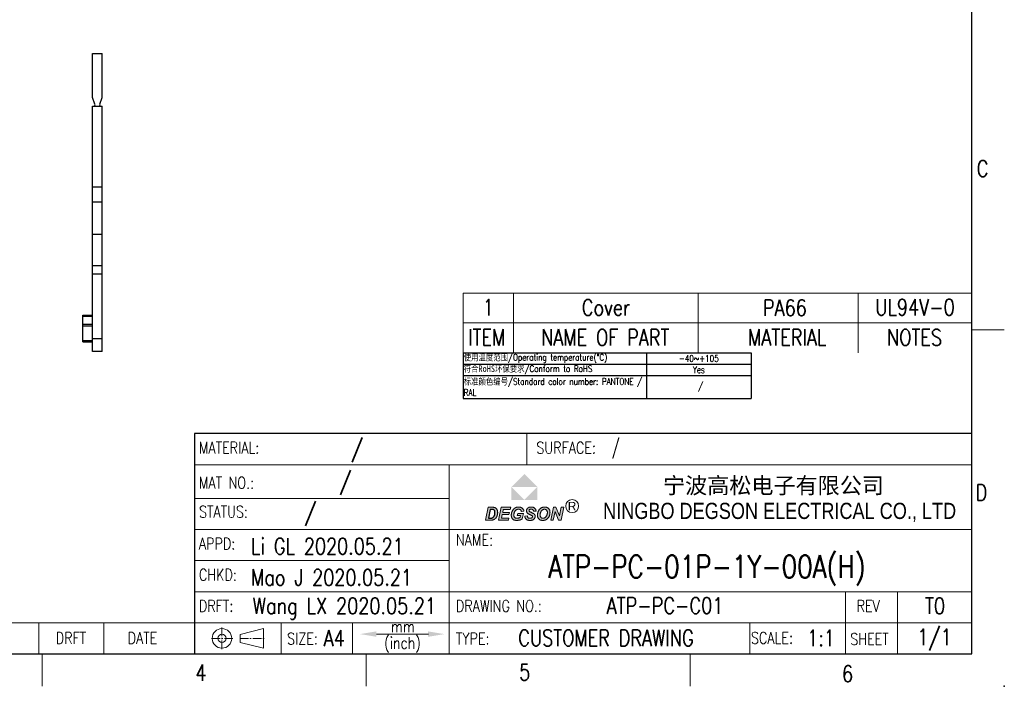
# Model space of a CAD drawing. Header units: inches. Extents: x 2264 to 3980, y -879 to 1385.
# Tile 3 of 4: x 2409 to 2561, y 1175 to 1278. Entities that reach past the tile are written whole.
import ezdxf
from ezdxf.enums import TextEntityAlignment as Align

# ---------------------------------------------------------------- set-up
doc = ezdxf.new("R2010")
doc.units = ezdxf.units.IN
doc.header["$MEASUREMENT"] = 0
doc.linetypes.add('CENTER2', pattern=[28.575, 19.05, -3.175, 3.175, -3.175])
doc.layers.get('0').update_dxf_attribs({"lineweight": 30})
for name, color, linetype, lineweight in [('TEXT', 6, 'Continuous', 13), ('刻字', 1, 'Continuous', 13), ('尺寸线', 3, 'Continuous', 13), ('注解', 3, 'Continuous', 13), ('轮廓线', 7, 'Continuous', 30)]:
    doc.layers.add(name, color=color, linetype=linetype, lineweight=lineweight)
doc.styles.add('arial-V1.1', font='arial.ttf')
doc.styles.add('Romans-高1.8', font='romans.shx', dxfattribs={"width": 0.8, "height": 1.8})
doc.styles.add('romans-高2.5', font='romans.shx', dxfattribs={"width": 0.8, "height": 2.5})
doc.styles.add('romans-高3.5', font='romans.shx', dxfattribs={"width": 0.8, "height": 3.5})
doc.styles.add('宋体-高2.5', font='txt', dxfattribs={"width": 0.8, "height": 2.5})
doc.styles.add('黑体-V1.1', font='simhei.ttf')

# ---------------------------------------------------------------- blocks, each defined once
blk = doc.blocks.new('FOR-1754 Rev.1.1-A4客户图')
at = {"layer": '轮廓线'}
h = blk.add_hatch(color=1, dxfattribs=at)
h.paths.add_polyline_path([(-69.07, 27.78), (-71.07, 25.78), (-67.07, 25.78)])
h.paths.add_polyline_path([(-67.07, 25.78), (-69.07, 23.77), (-67.07, 23.77)])
h.paths.add_polyline_path([(-71.07, 25.78), (-71.07, 23.77), (-69.07, 23.77)])
blk.add_hatch(color=1, dxfattribs=at).paths.add_polyline_path([(-69.07, 23.77), (-67.07, 23.77), (-67.07, 25.78)])
h = blk.add_hatch(color=256, dxfattribs=at)
h.paths.add_polyline_path([(-65.7, 22.64), (-65.74, 22.65), (-65.79, 22.66), (-65.84, 22.66), (-65.89, 22.67), (-65.94, 22.67), (-65.98, 22.67), (-66.03, 22.66), (-66.08, 22.66), (-66.13, 22.65), (-66.17, 22.65), (-66.22, 22.64), (-66.27, 22.62), (-66.31, 22.61), (-66.35, 22.59), (-66.39, 22.58), (-66.44, 22.56), (-66.48, 22.53), (-66.52, 22.51), (-66.56, 22.48), (-66.6, 22.45), (-66.63, 22.42), (-66.67, 22.39), (-66.7, 22.36), (-66.73, 22.32), (-66.77, 22.29), (-66.79, 22.25), (-66.81, 22.23), (-66.84, 22.19), (-66.86, 22.15), (-66.88, 22.11), (-66.9, 22.07), (-66.92, 22.02), (-66.94, 21.98), (-66.96, 21.93), (-66.98, 21.89), (-66.99, 21.84), (-67.01, 21.79), (-67.02, 21.75), (-67.03, 21.7), (-67.04, 21.65), (-67.05, 21.6), (-67.05, 21.56), (-67.06, 21.51), (-67.06, 21.46), (-67.06, 21.42), (-67.06, 21.41), (-67.06, 21.36), (-67.06, 21.32), (-67.05, 21.27), (-67.04, 21.22), (-67.03, 21.18), (-67.02, 21.13), (-67, 21.09), (-66.98, 21.04), (-66.97, 21), (-66.94, 20.96), (-66.92, 20.92), (-66.89, 20.89), (-66.86, 20.85), (-66.83, 20.82), (-66.79, 20.79), (-66.75, 20.75), (-66.71, 20.72), (-66.7, 20.72), (-66.66, 20.69), (-66.62, 20.67), (-66.58, 20.66), (-66.54, 20.64), (-66.49, 20.63), (-66.45, 20.62), (-66.4, 20.61), (-66.35, 20.6), (-66.3, 20.6), (-66.24, 20.6), (-66.21, 20.6), (-66.16, 20.6), (-66.11, 20.6), (-66.06, 20.61), (-66.01, 20.62), (-65.97, 20.63), (-65.92, 20.64), (-65.88, 20.66), (-65.83, 20.67), (-65.79, 20.69), (-65.75, 20.71), (-65.71, 20.73), (-65.67, 20.76), (-65.63, 20.78), (-65.59, 20.81), (-65.56, 20.84), (-65.52, 20.87), (-65.49, 20.9), (-65.45, 20.93), (-65.42, 20.97), (-65.39, 21), (-65.37, 21.04), (-65.34, 21.08), (-65.31, 21.12), (-65.29, 21.17), (-65.26, 21.21), (-65.26, 21.23), (-65.24, 21.27), (-65.22, 21.32), (-65.2, 21.36), (-65.18, 21.41), (-65.17, 21.45), (-65.16, 21.5), (-65.14, 21.54), (-65.14, 21.59), (-65.13, 21.64), (-65.12, 21.68), (-65.12, 21.73), (-65.12, 21.78), (-65.11, 21.83), (-65.11, 21.84), (-65.12, 21.89), (-65.12, 21.94), (-65.13, 21.99), (-65.14, 22.04), (-65.15, 22.09), (-65.16, 22.13), (-65.17, 22.17), (-65.19, 22.22), (-65.21, 22.26), (-65.23, 22.3), (-65.26, 22.33), (-65.28, 22.37), (-65.31, 22.4), (-65.34, 22.44), (-65.35, 22.44), (-65.38, 22.47), (-65.41, 22.5), (-65.45, 22.53), (-65.49, 22.55), (-65.53, 22.57), (-65.57, 22.59), (-65.61, 22.61), (-65.65, 22.63)])
h.paths.add_polyline_path([(-65.8, 22.29), (-65.76, 22.27), (-65.72, 22.25), (-65.69, 22.22), (-65.65, 22.19), (-65.64, 22.17), (-65.61, 22.14), (-65.59, 22.1), (-65.57, 22.06), (-65.55, 22.02), (-65.54, 21.97), (-65.53, 21.92), (-65.53, 21.87), (-65.53, 21.82), (-65.53, 21.8), (-65.53, 21.76), (-65.53, 21.71), (-65.54, 21.66), (-65.55, 21.62), (-65.56, 21.57), (-65.57, 21.53), (-65.59, 21.48), (-65.6, 21.43), (-65.62, 21.38), (-65.65, 21.34), (-65.67, 21.29), (-65.7, 21.25), (-65.72, 21.21), (-65.75, 21.17), (-65.78, 21.14), (-65.81, 21.11), (-65.84, 21.08), (-65.88, 21.05), (-65.93, 21.02), (-65.98, 20.99), (-66.02, 20.98), (-66.06, 20.96), (-66.11, 20.95), (-66.15, 20.94), (-66.2, 20.94), (-66.24, 20.94), (-66.29, 20.95), (-66.34, 20.96), (-66.38, 20.98), (-66.42, 20.99), (-66.46, 21.02), (-66.5, 21.05), (-66.53, 21.08), (-66.56, 21.12), (-66.58, 21.15), (-66.6, 21.19), (-66.62, 21.24), (-66.64, 21.28), (-66.65, 21.33), (-66.65, 21.38), (-66.65, 21.43), (-66.65, 21.46), (-66.65, 21.51), (-66.65, 21.56), (-66.64, 21.61), (-66.63, 21.65), (-66.62, 21.7), (-66.61, 21.74), (-66.59, 21.79), (-66.58, 21.83), (-66.56, 21.87), (-66.54, 21.92), (-66.52, 21.96), (-66.49, 22), (-66.46, 22.04), (-66.44, 22.07), (-66.41, 22.11), (-66.38, 22.15), (-66.34, 22.18), (-66.31, 22.21), (-66.27, 22.24), (-66.23, 22.26), (-66.19, 22.28), (-66.15, 22.3), (-66.11, 22.31), (-66.07, 22.32), (-66.02, 22.32), (-65.97, 22.32), (-65.94, 22.32), (-65.89, 22.32), (-65.85, 22.31)], flags=16)
h.paths.add_polyline_path([(-65.01, 20.63), (-64.62, 20.63), (-64.34, 21.98), (-63.8, 20.63), (-63.42, 20.63), (-63, 22.63), (-63.38, 22.63), (-63.66, 21.29), (-64.21, 22.63), (-64.59, 22.63)])
h.paths.add_polyline_path([(-68.2, 22.32), (-68.15, 22.33), (-68.1, 22.34), (-68.04, 22.34), (-67.99, 22.34), (-67.94, 22.33), (-67.89, 22.32), (-67.85, 22.31), (-67.81, 22.29), (-67.77, 22.26), (-67.74, 22.22), (-67.71, 22.19), (-67.69, 22.14), (-67.68, 22.1), (-67.67, 22.04), (-67.28, 22.06), (-67.28, 22.1), (-67.29, 22.15), (-67.3, 22.19), (-67.31, 22.24), (-67.33, 22.28), (-67.35, 22.32), (-67.37, 22.36), (-67.4, 22.4), (-67.42, 22.44), (-67.46, 22.47), (-67.49, 22.5), (-67.5, 22.51), (-67.53, 22.54), (-67.57, 22.56), (-67.61, 22.58), (-67.65, 22.6), (-67.69, 22.61), (-67.73, 22.63), (-67.78, 22.64), (-67.82, 22.65), (-67.87, 22.66), (-67.93, 22.66), (-67.98, 22.67), (-68.04, 22.67), (-68.04, 22.67), (-68.09, 22.67), (-68.15, 22.66), (-68.2, 22.66), (-68.25, 22.65), (-68.3, 22.64), (-68.34, 22.63), (-68.38, 22.61), (-68.43, 22.59), (-68.46, 22.57), (-68.5, 22.55), (-68.53, 22.53), (-68.56, 22.5), (-68.57, 22.5), (-68.6, 22.46), (-68.63, 22.43), (-68.66, 22.39), (-68.68, 22.35), (-68.7, 22.31), (-68.72, 22.27), (-68.73, 22.22), (-68.74, 22.18), (-68.75, 22.13), (-68.75, 22.08), (-68.75, 22.06), (-68.74, 22.01), (-68.73, 21.96), (-68.72, 21.91), (-68.71, 21.87), (-68.69, 21.83), (-68.68, 21.82), (-68.66, 21.78), (-68.63, 21.75), (-68.59, 21.71), (-68.56, 21.68), (-68.52, 21.66), (-68.49, 21.64), (-68.46, 21.62), (-68.42, 21.6), (-68.38, 21.58), (-68.34, 21.56), (-68.29, 21.53), (-68.23, 21.51), (-68.18, 21.49), (-68.13, 21.47), (-68.07, 21.44), (-68.02, 21.41), (-67.98, 21.39), (-67.94, 21.37), (-67.91, 21.35), (-67.89, 21.34), (-67.87, 21.32), (-67.84, 21.28), (-67.82, 21.24), (-67.82, 21.18), (-67.83, 21.13), (-67.85, 21.09), (-67.87, 21.05), (-67.92, 21.01), (-67.96, 20.99), (-67.99, 20.97), (-68.04, 20.96), (-68.09, 20.95), (-68.14, 20.94), (-68.2, 20.94), (-68.24, 20.94), (-68.3, 20.95), (-68.35, 20.96), (-68.4, 20.97), (-68.44, 20.98), (-68.48, 21), (-68.51, 21.02), (-68.54, 21.06), (-68.56, 21.1), (-68.58, 21.14), (-68.59, 21.18), (-68.59, 21.24), (-68.6, 21.3), (-68.99, 21.28), (-68.99, 21.25), (-68.99, 21.2), (-68.98, 21.15), (-68.98, 21.1), (-68.97, 21.05), (-68.95, 21.01), (-68.94, 20.97), (-68.92, 20.93), (-68.9, 20.9), (-68.88, 20.86), (-68.85, 20.83), (-68.82, 20.79), (-68.78, 20.76), (-68.74, 20.74), (-68.7, 20.71), (-68.65, 20.69), (-68.63, 20.68), (-68.59, 20.66), (-68.54, 20.65), (-68.5, 20.63), (-68.45, 20.62), (-68.41, 20.61), (-68.36, 20.61), (-68.31, 20.6), (-68.26, 20.6), (-68.2, 20.6), (-68.19, 20.6), (-68.13, 20.6), (-68.08, 20.6), (-68.03, 20.61), (-67.98, 20.62), (-67.93, 20.63), (-67.89, 20.64), (-67.84, 20.66), (-67.8, 20.67), (-67.76, 20.69), (-67.72, 20.71), (-67.69, 20.74), (-67.65, 20.76), (-67.62, 20.79), (-67.59, 20.82), (-67.55, 20.86), (-67.52, 20.89), (-67.5, 20.93), (-67.47, 20.97), (-67.46, 21.01), (-67.44, 21.06), (-67.43, 21.1), (-67.42, 21.14), (-67.41, 21.19), (-67.41, 21.24), (-67.41, 21.25), (-67.42, 21.3), (-67.42, 21.35), (-67.43, 21.4), (-67.45, 21.44), (-67.47, 21.48), (-67.49, 21.52), (-67.52, 21.56), (-67.55, 21.59), (-67.56, 21.6), (-67.58, 21.62), (-67.61, 21.64), (-67.64, 21.66), (-67.68, 21.68), (-67.72, 21.7), (-67.77, 21.73), (-67.81, 21.75), (-67.87, 21.78), (-67.93, 21.8), (-67.99, 21.83), (-68.05, 21.86), (-68.11, 21.88), (-68.16, 21.91), (-68.2, 21.93), (-68.24, 21.95), (-68.27, 21.97), (-68.29, 21.99), (-68.3, 22), (-68.33, 22.04), (-68.35, 22.08), (-68.35, 22.13), (-68.35, 22.16), (-68.34, 22.21), (-68.31, 22.25), (-68.28, 22.29), (-68.24, 22.31)])
h.paths.add_polyline_path([(-70.12, 22.32), (-70.07, 22.33), (-70.02, 22.33), (-69.97, 22.33), (-69.95, 22.33), (-69.9, 22.33), (-69.85, 22.32), (-69.81, 22.31), (-69.77, 22.29), (-69.73, 22.27), (-69.69, 22.25), (-69.67, 22.23), (-69.64, 22.2), (-69.61, 22.17), (-69.59, 22.13), (-69.56, 22.09), (-69.55, 22.04), (-69.53, 21.99), (-69.14, 22.04), (-69.15, 22.08), (-69.17, 22.13), (-69.18, 22.17), (-69.2, 22.22), (-69.22, 22.26), (-69.25, 22.3), (-69.27, 22.34), (-69.3, 22.38), (-69.32, 22.41), (-69.36, 22.45), (-69.39, 22.48), (-69.42, 22.51), (-69.44, 22.52), (-69.47, 22.54), (-69.51, 22.56), (-69.55, 22.58), (-69.59, 22.6), (-69.63, 22.62), (-69.68, 22.63), (-69.72, 22.64), (-69.77, 22.65), (-69.82, 22.66), (-69.87, 22.66), (-69.92, 22.67), (-69.98, 22.67), (-70, 22.67), (-70.05, 22.67), (-70.1, 22.66), (-70.15, 22.66), (-70.2, 22.65), (-70.24, 22.64), (-70.29, 22.63), (-70.33, 22.61), (-70.38, 22.6), (-70.42, 22.58), (-70.46, 22.56), (-70.5, 22.54), (-70.54, 22.52), (-70.58, 22.49), (-70.6, 22.47), (-70.64, 22.45), (-70.67, 22.42), (-70.71, 22.39), (-70.74, 22.35), (-70.77, 22.32), (-70.8, 22.28), (-70.83, 22.25), (-70.86, 22.21), (-70.88, 22.17), (-70.91, 22.13), (-70.93, 22.08), (-70.96, 22.04), (-70.97, 21.99), (-70.99, 21.94), (-71.01, 21.9), (-71.03, 21.85), (-71.04, 21.81), (-71.05, 21.76), (-71.06, 21.72), (-71.07, 21.67), (-71.08, 21.62), (-71.08, 21.58), (-71.09, 21.53), (-71.09, 21.48), (-71.09, 21.43), (-71.09, 21.38), (-71.09, 21.33), (-71.08, 21.28), (-71.08, 21.23), (-71.07, 21.18), (-71.05, 21.14), (-71.04, 21.09), (-71.03, 21.05), (-71.01, 21.01), (-70.99, 20.97), (-70.97, 20.93), (-70.94, 20.9), (-70.91, 20.86), (-70.89, 20.83), (-70.85, 20.8), (-70.82, 20.77), (-70.8, 20.75), (-70.76, 20.72), (-70.73, 20.7), (-70.69, 20.68), (-70.65, 20.66), (-70.61, 20.65), (-70.56, 20.64), (-70.52, 20.62), (-70.47, 20.62), (-70.42, 20.61), (-70.36, 20.6), (-70.31, 20.6), (-70.25, 20.6), (-70.21, 20.6), (-70.16, 20.6), (-70.11, 20.61), (-70.07, 20.61), (-70.02, 20.62), (-69.97, 20.62), (-69.92, 20.63), (-69.88, 20.64), (-69.83, 20.66), (-69.78, 20.67), (-69.74, 20.68), (-69.69, 20.7), (-69.64, 20.72), (-69.6, 20.74), (-69.55, 20.76), (-69.51, 20.78), (-69.47, 20.8), (-69.43, 20.82), (-69.4, 20.84), (-69.22, 21.7), (-70.11, 21.7), (-70.18, 21.37), (-69.67, 21.37), (-69.73, 21.07), (-69.75, 21.06), (-69.79, 21.04), (-69.83, 21.03), (-69.87, 21.01), (-69.92, 21), (-69.97, 20.98), (-70.01, 20.97), (-70.06, 20.96), (-70.1, 20.95), (-70.15, 20.95), (-70.2, 20.94), (-70.24, 20.94), (-70.29, 20.94), (-70.34, 20.95), (-70.39, 20.96), (-70.43, 20.97), (-70.48, 20.99), (-70.51, 21.01), (-70.55, 21.04), (-70.58, 21.06), (-70.59, 21.08), (-70.62, 21.11), (-70.64, 21.15), (-70.65, 21.19), (-70.67, 21.23), (-70.68, 21.27), (-70.69, 21.32), (-70.69, 21.38), (-70.69, 21.44), (-70.69, 21.49), (-70.69, 21.54), (-70.68, 21.59), (-70.68, 21.64), (-70.67, 21.69), (-70.66, 21.73), (-70.65, 21.78), (-70.63, 21.82), (-70.62, 21.87), (-70.6, 21.91), (-70.58, 21.95), (-70.56, 22), (-70.53, 22.04), (-70.5, 22.08), (-70.47, 22.11), (-70.44, 22.15), (-70.41, 22.18), (-70.38, 22.21), (-70.34, 22.23), (-70.34, 22.23), (-70.29, 22.26), (-70.25, 22.28), (-70.21, 22.29), (-70.16, 22.31)])
h.paths.add_polyline_path([(-71.26, 22.3), (-71.19, 22.63), (-72.67, 22.63), (-73.09, 20.63), (-71.53, 20.63), (-71.45, 20.97), (-72.62, 20.97), (-72.49, 21.51), (-71.46, 21.51), (-71.39, 21.84), (-72.42, 21.84), (-72.33, 22.3)])
h.paths.add_polyline_path([(-73.95, 22.63), (-74.01, 22.63), (-74.07, 22.63), (-74.14, 22.63), (-74.68, 22.63), (-75.1, 20.63), (-74.38, 20.63), (-74.31, 20.63), (-74.26, 20.64), (-74.2, 20.64), (-74.15, 20.64), (-74.11, 20.65), (-74.07, 20.65), (-74.03, 20.66), (-74, 20.66), (-73.97, 20.67), (-73.92, 20.69), (-73.87, 20.7), (-73.82, 20.72), (-73.78, 20.74), (-73.74, 20.76), (-73.7, 20.78), (-73.66, 20.81), (-73.63, 20.83), (-73.6, 20.85), (-73.57, 20.88), (-73.54, 20.91), (-73.51, 20.95), (-73.48, 20.98), (-73.45, 21.02), (-73.42, 21.06), (-73.39, 21.1), (-73.37, 21.14), (-73.34, 21.18), (-73.32, 21.23), (-73.31, 21.25), (-73.29, 21.29), (-73.27, 21.33), (-73.26, 21.37), (-73.25, 21.42), (-73.23, 21.46), (-73.22, 21.51), (-73.21, 21.55), (-73.21, 21.6), (-73.2, 21.65), (-73.2, 21.7), (-73.2, 21.75), (-73.19, 21.8), (-73.19, 21.85), (-73.2, 21.89), (-73.2, 21.94), (-73.21, 21.99), (-73.22, 22.04), (-73.23, 22.08), (-73.24, 22.13), (-73.26, 22.18), (-73.27, 22.22), (-73.29, 22.26), (-73.31, 22.3), (-73.33, 22.32), (-73.36, 22.37), (-73.39, 22.4), (-73.42, 22.44), (-73.45, 22.47), (-73.46, 22.48), (-73.5, 22.51), (-73.54, 22.53), (-73.59, 22.56), (-73.63, 22.58), (-73.66, 22.59), (-73.71, 22.6), (-73.75, 22.61), (-73.8, 22.62), (-73.85, 22.63), (-73.88, 22.63), (-73.91, 22.63)])
h.paths.add_polyline_path([(-73.96, 22.3), (-73.92, 22.29), (-73.88, 22.29), (-73.85, 22.28), (-73.81, 22.26), (-73.78, 22.24), (-73.74, 22.21), (-73.71, 22.18), (-73.68, 22.14), (-73.66, 22.1), (-73.64, 22.07), (-73.63, 22.03), (-73.62, 21.98), (-73.61, 21.93), (-73.61, 21.87), (-73.61, 21.82), (-73.61, 21.8), (-73.61, 21.75), (-73.61, 21.7), (-73.62, 21.65), (-73.63, 21.6), (-73.63, 21.55), (-73.65, 21.51), (-73.66, 21.46), (-73.67, 21.42), (-73.69, 21.38), (-73.7, 21.36), (-73.73, 21.31), (-73.75, 21.27), (-73.78, 21.23), (-73.8, 21.19), (-73.83, 21.15), (-73.86, 21.12), (-73.9, 21.09), (-73.91, 21.07), (-73.95, 21.04), (-73.99, 21.02), (-74.04, 21), (-74.08, 20.98), (-74.11, 20.98), (-74.15, 20.97), (-74.19, 20.96), (-74.24, 20.96), (-74.29, 20.96), (-74.35, 20.96), (-74.41, 20.96), (-74.62, 20.96), (-74.34, 22.3), (-74.1, 22.3), (-74.08, 22.3), (-74.02, 22.3)], flags=16)
at = {"layer": 'TEXT'}
for p, q in [((0, 50), (5, 50)), ((-112.95, 3.02), (-109.34, 3.9)), ((-109.34, 0.89), (-109.34, 3.9)), ((-112.95, 1.77), (-112.95, 3.02)), ((-112.95, 1.77), (-109.34, 0.89)), ((-93.5, 0), (-93.5, -5)), ((-43.5, 0), (-43.5, -5))]:
    blk.add_line(p, q, dxfattribs=at)
blk.add_lwpolyline([(-83.85, 3.06), (-91.91, 3.06)], dxfattribs=at)
for radius in [1.51, 0.627]:
    blk.add_circle((-115.75, 2.4), radius, dxfattribs=at)
for points in [[(-91.91, 2.64), (-91.91, 3.48), (-94.44, 3.06)], [(-83.95, 3.48), (-83.95, 2.64), (-81.42, 3.06)]]:
    blk.add_solid(points, dxfattribs=at)
at = {"layer": '刻字'}
for points in [[(-73.19, 21.85), (-73.19, 21.8), (-73.2, 21.75), (-73.2, 21.7), (-73.2, 21.65), (-73.21, 21.6), (-73.21, 21.55), (-73.22, 21.51), (-73.23, 21.46), (-73.25, 21.42), (-73.26, 21.37), (-73.27, 21.33), (-73.29, 21.29), (-73.31, 21.25), (-73.32, 21.23), (-73.34, 21.18), (-73.37, 21.14), (-73.39, 21.1), (-73.42, 21.06), (-73.45, 21.02), (-73.48, 20.98), (-73.51, 20.95), (-73.54, 20.91), (-73.57, 20.88), (-73.6, 20.85), (-73.63, 20.83), (-73.66, 20.81), (-73.7, 20.78), (-73.74, 20.76), (-73.78, 20.74), (-73.82, 20.72), (-73.87, 20.7), (-73.92, 20.69), (-73.97, 20.67), (-74, 20.66), (-74.03, 20.66), (-74.07, 20.65), (-74.11, 20.65), (-74.15, 20.64), (-74.2, 20.64), (-74.26, 20.64), (-74.31, 20.63), (-74.38, 20.63), (-75.1, 20.63), (-74.68, 22.63), (-74.14, 22.63), (-74.07, 22.63), (-74.01, 22.63), (-73.95, 22.63), (-73.91, 22.63), (-73.88, 22.63), (-73.85, 22.63), (-73.8, 22.62), (-73.75, 22.61), (-73.71, 22.6), (-73.66, 22.59), (-73.63, 22.58), (-73.59, 22.56), (-73.54, 22.53), (-73.5, 22.51), (-73.46, 22.48), (-73.45, 22.47), (-73.42, 22.44), (-73.39, 22.4), (-73.36, 22.37), (-73.33, 22.32), (-73.31, 22.3), (-73.29, 22.26), (-73.27, 22.22), (-73.26, 22.18), (-73.24, 22.13), (-73.23, 22.08), (-73.22, 22.04), (-73.21, 21.99), (-73.2, 21.94), (-73.2, 21.89)], [(-72.67, 22.63), (-73.09, 20.63), (-71.53, 20.63), (-71.45, 20.97), (-72.62, 20.97), (-72.49, 21.51), (-71.46, 21.51), (-71.39, 21.84), (-72.42, 21.84), (-72.33, 22.3), (-71.26, 22.3), (-71.19, 22.63)], [(-70.15, 22.66), (-70.2, 22.65), (-70.24, 22.64), (-70.29, 22.63), (-70.33, 22.61), (-70.38, 22.6), (-70.42, 22.58), (-70.46, 22.56), (-70.5, 22.54), (-70.54, 22.52), (-70.58, 22.49), (-70.6, 22.47), (-70.64, 22.45), (-70.67, 22.42), (-70.71, 22.39), (-70.74, 22.35), (-70.77, 22.32), (-70.8, 22.28), (-70.83, 22.25), (-70.86, 22.21), (-70.88, 22.17), (-70.91, 22.13), (-70.93, 22.08), (-70.96, 22.04), (-70.98, 21.99), (-70.98, 21.99), (-70.99, 21.94), (-71.01, 21.9), (-71.03, 21.85), (-71.04, 21.81), (-71.05, 21.76), (-71.06, 21.72), (-71.07, 21.67), (-71.08, 21.62), (-71.08, 21.58), (-71.09, 21.53), (-71.09, 21.48), (-71.09, 21.43), (-71.09, 21.38), (-71.09, 21.33), (-71.08, 21.28), (-71.08, 21.23), (-71.07, 21.18), (-71.05, 21.14), (-71.04, 21.09), (-71.03, 21.05), (-71.01, 21.01), (-70.99, 20.97), (-70.97, 20.93), (-70.94, 20.9), (-70.91, 20.86), (-70.89, 20.83), (-70.85, 20.8), (-70.82, 20.77), (-70.8, 20.75), (-70.76, 20.72), (-70.73, 20.7), (-70.69, 20.68), (-70.65, 20.66), (-70.61, 20.65), (-70.56, 20.64), (-70.52, 20.62), (-70.47, 20.62), (-70.42, 20.61), (-70.36, 20.6), (-70.31, 20.6), (-70.25, 20.6), (-70.21, 20.6), (-70.16, 20.6), (-70.11, 20.61), (-70.07, 20.61), (-70.02, 20.62), (-69.97, 20.62), (-69.92, 20.63), (-69.88, 20.64), (-69.83, 20.66), (-69.78, 20.67), (-69.74, 20.68), (-69.69, 20.7), (-69.64, 20.72), (-69.6, 20.74), (-69.55, 20.76), (-69.51, 20.78), (-69.47, 20.8), (-69.43, 20.82), (-69.4, 20.84), (-69.22, 21.7), (-70.11, 21.7), (-70.18, 21.37), (-69.67, 21.37), (-69.73, 21.07), (-69.75, 21.06), (-69.79, 21.04), (-69.83, 21.03), (-69.87, 21.01), (-69.92, 21), (-69.97, 20.98), (-70.01, 20.97), (-70.06, 20.96), (-70.1, 20.95), (-70.15, 20.95), (-70.2, 20.94), (-70.24, 20.94), (-70.29, 20.94), (-70.34, 20.95), (-70.39, 20.96), (-70.43, 20.97), (-70.48, 20.99), (-70.51, 21.01), (-70.55, 21.04), (-70.58, 21.06), (-70.59, 21.08), (-70.62, 21.11), (-70.64, 21.15), (-70.65, 21.19), (-70.67, 21.23), (-70.68, 21.27), (-70.69, 21.32), (-70.69, 21.38), (-70.69, 21.44), (-70.69, 21.44), (-70.69, 21.49), (-70.69, 21.54), (-70.68, 21.59), (-70.68, 21.64), (-70.67, 21.69), (-70.66, 21.73), (-70.65, 21.78), (-70.63, 21.82), (-70.62, 21.87), (-70.6, 21.91), (-70.58, 21.95), (-70.56, 22), (-70.53, 22.04), (-70.5, 22.08), (-70.47, 22.11), (-70.44, 22.15), (-70.41, 22.18), (-70.38, 22.21), (-70.34, 22.23), (-70.34, 22.23), (-70.29, 22.26), (-70.25, 22.28), (-70.21, 22.29), (-70.16, 22.31), (-70.12, 22.32), (-70.07, 22.33), (-70.02, 22.33), (-69.97, 22.33), (-69.95, 22.33), (-69.9, 22.33), (-69.85, 22.32), (-69.81, 22.31), (-69.77, 22.29), (-69.73, 22.27), (-69.69, 22.25), (-69.67, 22.23), (-69.64, 22.2), (-69.61, 22.17), (-69.59, 22.13), (-69.56, 22.09), (-69.55, 22.04), (-69.53, 21.99), (-69.14, 22.04), (-69.15, 22.08), (-69.17, 22.13), (-69.18, 22.17), (-69.2, 22.22), (-69.22, 22.26), (-69.25, 22.3), (-69.27, 22.34), (-69.3, 22.38), (-69.32, 22.41), (-69.36, 22.45), (-69.39, 22.48), (-69.42, 22.51), (-69.44, 22.52), (-69.47, 22.54), (-69.51, 22.56), (-69.55, 22.58), (-69.59, 22.6), (-69.63, 22.62), (-69.68, 22.63), (-69.72, 22.64), (-69.77, 22.65), (-69.82, 22.66), (-69.87, 22.66), (-69.92, 22.67), (-69.98, 22.67), (-70, 22.67), (-70.05, 22.67), (-70.1, 22.66)], [(-68.2, 22.66), (-68.25, 22.65), (-68.3, 22.64), (-68.34, 22.63), (-68.38, 22.61), (-68.43, 22.59), (-68.46, 22.57), (-68.5, 22.55), (-68.53, 22.53), (-68.56, 22.5), (-68.57, 22.5), (-68.6, 22.46), (-68.63, 22.43), (-68.66, 22.39), (-68.68, 22.35), (-68.7, 22.31), (-68.72, 22.27), (-68.73, 22.22), (-68.74, 22.18), (-68.75, 22.13), (-68.75, 22.08), (-68.75, 22.06), (-68.74, 22.01), (-68.73, 21.96), (-68.72, 21.91), (-68.71, 21.87), (-68.69, 21.83), (-68.68, 21.82), (-68.66, 21.78), (-68.63, 21.75), (-68.59, 21.71), (-68.56, 21.68), (-68.52, 21.66), (-68.49, 21.64), (-68.46, 21.62), (-68.42, 21.6), (-68.38, 21.58), (-68.34, 21.56), (-68.29, 21.53), (-68.23, 21.51), (-68.18, 21.49), (-68.13, 21.47), (-68.07, 21.44), (-68.02, 21.41), (-67.98, 21.39), (-67.94, 21.37), (-67.91, 21.35), (-67.89, 21.34), (-67.87, 21.32), (-67.84, 21.28), (-67.82, 21.24), (-67.82, 21.19), (-67.82, 21.17), (-67.83, 21.13), (-67.85, 21.09), (-67.87, 21.05), (-67.91, 21.02), (-67.92, 21.01), (-67.96, 20.99), (-67.99, 20.97), (-68.04, 20.96), (-68.09, 20.95), (-68.14, 20.94), (-68.2, 20.94), (-68.24, 20.94), (-68.3, 20.95), (-68.35, 20.96), (-68.4, 20.97), (-68.44, 20.98), (-68.48, 21), (-68.51, 21.02), (-68.53, 21.05), (-68.55, 21.06), (-68.56, 21.1), (-68.58, 21.14), (-68.59, 21.18), (-68.59, 21.24), (-68.6, 21.3), (-68.99, 21.28), (-68.99, 21.25), (-68.99, 21.2), (-68.98, 21.15), (-68.98, 21.1), (-68.97, 21.05), (-68.95, 21.01), (-68.94, 20.97), (-68.92, 20.93), (-68.9, 20.9), (-68.88, 20.86), (-68.85, 20.83), (-68.82, 20.79), (-68.78, 20.76), (-68.74, 20.74), (-68.7, 20.71), (-68.65, 20.69), (-68.63, 20.68), (-68.59, 20.66), (-68.54, 20.65), (-68.5, 20.63), (-68.45, 20.62), (-68.41, 20.61), (-68.36, 20.61), (-68.31, 20.6), (-68.26, 20.6), (-68.2, 20.6), (-68.19, 20.6), (-68.13, 20.6), (-68.08, 20.6), (-68.03, 20.61), (-67.98, 20.62), (-67.93, 20.63), (-67.89, 20.64), (-67.84, 20.66), (-67.8, 20.67), (-67.76, 20.69), (-67.72, 20.71), (-67.69, 20.74), (-67.65, 20.76), (-67.62, 20.79), (-67.59, 20.82), (-67.55, 20.86), (-67.52, 20.89), (-67.5, 20.93), (-67.47, 20.97), (-67.46, 21.01), (-67.44, 21.06), (-67.43, 21.1), (-67.42, 21.14), (-67.41, 21.19), (-67.41, 21.24), (-67.41, 21.25), (-67.42, 21.3), (-67.42, 21.35), (-67.43, 21.4), (-67.45, 21.44), (-67.47, 21.48), (-67.49, 21.52), (-67.52, 21.56), (-67.55, 21.59), (-67.56, 21.6), (-67.58, 21.62), (-67.61, 21.64), (-67.64, 21.66), (-67.68, 21.68), (-67.72, 21.7), (-67.77, 21.73), (-67.81, 21.75), (-67.87, 21.78), (-67.93, 21.8), (-67.99, 21.83), (-68.05, 21.86), (-68.11, 21.88), (-68.16, 21.91), (-68.2, 21.93), (-68.24, 21.95), (-68.27, 21.97), (-68.29, 21.99), (-68.3, 22), (-68.33, 22.04), (-68.35, 22.08), (-68.35, 22.13), (-68.35, 22.16), (-68.34, 22.21), (-68.31, 22.25), (-68.28, 22.28), (-68.27, 22.29), (-68.24, 22.31), (-68.2, 22.32), (-68.15, 22.33), (-68.1, 22.34), (-68.04, 22.34), (-67.99, 22.34), (-67.94, 22.33), (-67.89, 22.32), (-67.85, 22.31), (-67.81, 22.29), (-67.78, 22.26), (-67.77, 22.26), (-67.74, 22.22), (-67.71, 22.19), (-67.69, 22.14), (-67.68, 22.1), (-67.67, 22.04), (-67.28, 22.06), (-67.28, 22.1), (-67.29, 22.15), (-67.3, 22.19), (-67.31, 22.24), (-67.33, 22.28), (-67.35, 22.32), (-67.37, 22.36), (-67.4, 22.4), (-67.42, 22.44), (-67.46, 22.47), (-67.49, 22.5), (-67.5, 22.51), (-67.53, 22.54), (-67.57, 22.56), (-67.61, 22.58), (-67.65, 22.6), (-67.69, 22.61), (-67.73, 22.63), (-67.78, 22.64), (-67.82, 22.65), (-67.87, 22.66), (-67.93, 22.66), (-67.98, 22.67), (-68.04, 22.67), (-68.04, 22.67), (-68.09, 22.67), (-68.15, 22.66)], [(-66.03, 22.66), (-66.08, 22.66), (-66.13, 22.65), (-66.17, 22.65), (-66.22, 22.64), (-66.27, 22.62), (-66.31, 22.61), (-66.35, 22.59), (-66.39, 22.58), (-66.44, 22.56), (-66.48, 22.53), (-66.52, 22.51), (-66.56, 22.48), (-66.6, 22.45), (-66.63, 22.42), (-66.67, 22.39), (-66.7, 22.36), (-66.73, 22.32), (-66.77, 22.29), (-66.79, 22.25), (-66.81, 22.23), (-66.84, 22.19), (-66.86, 22.15), (-66.88, 22.11), (-66.9, 22.07), (-66.92, 22.02), (-66.94, 21.98), (-66.96, 21.93), (-66.98, 21.89), (-66.99, 21.84), (-67.01, 21.79), (-67.02, 21.75), (-67.03, 21.7), (-67.04, 21.65), (-67.05, 21.6), (-67.05, 21.56), (-67.06, 21.51), (-67.06, 21.46), (-67.06, 21.42), (-67.06, 21.41), (-67.06, 21.36), (-67.06, 21.32), (-67.05, 21.27), (-67.04, 21.22), (-67.03, 21.18), (-67.02, 21.13), (-67, 21.09), (-66.98, 21.04), (-66.97, 21), (-66.94, 20.96), (-66.92, 20.92), (-66.89, 20.89), (-66.86, 20.85), (-66.83, 20.82), (-66.79, 20.79), (-66.75, 20.75), (-66.71, 20.72), (-66.7, 20.72), (-66.66, 20.69), (-66.62, 20.67), (-66.58, 20.66), (-66.54, 20.64), (-66.49, 20.63), (-66.45, 20.62), (-66.4, 20.61), (-66.35, 20.6), (-66.3, 20.6), (-66.24, 20.6), (-66.21, 20.6), (-66.16, 20.6), (-66.11, 20.6), (-66.06, 20.61), (-66.01, 20.62), (-65.97, 20.63), (-65.92, 20.64), (-65.88, 20.66), (-65.83, 20.67), (-65.79, 20.69), (-65.75, 20.71), (-65.71, 20.73), (-65.67, 20.76), (-65.63, 20.78), (-65.59, 20.81), (-65.56, 20.84), (-65.52, 20.87), (-65.49, 20.9), (-65.45, 20.93), (-65.42, 20.97), (-65.39, 21), (-65.37, 21.04), (-65.34, 21.08), (-65.31, 21.12), (-65.29, 21.17), (-65.26, 21.21), (-65.26, 21.23), (-65.24, 21.27), (-65.22, 21.32), (-65.2, 21.36), (-65.18, 21.41), (-65.17, 21.45), (-65.16, 21.5), (-65.14, 21.54), (-65.14, 21.59), (-65.13, 21.64), (-65.12, 21.68), (-65.12, 21.73), (-65.12, 21.78), (-65.11, 21.83), (-65.11, 21.84), (-65.12, 21.89), (-65.12, 21.94), (-65.13, 21.99), (-65.14, 22.04), (-65.15, 22.09), (-65.16, 22.13), (-65.17, 22.17), (-65.19, 22.22), (-65.21, 22.26), (-65.23, 22.3), (-65.26, 22.33), (-65.28, 22.37), (-65.31, 22.4), (-65.34, 22.44), (-65.35, 22.44), (-65.38, 22.47), (-65.41, 22.5), (-65.45, 22.53), (-65.49, 22.55), (-65.53, 22.57), (-65.57, 22.59), (-65.61, 22.61), (-65.65, 22.63), (-65.7, 22.64), (-65.74, 22.65), (-65.79, 22.66), (-65.84, 22.66), (-65.89, 22.67), (-65.94, 22.67), (-65.98, 22.67)], [(-65.94, 22.32), (-65.89, 22.32), (-65.85, 22.31), (-65.8, 22.29), (-65.76, 22.27), (-65.72, 22.25), (-65.69, 22.22), (-65.65, 22.19), (-65.64, 22.17), (-65.61, 22.14), (-65.59, 22.1), (-65.57, 22.06), (-65.55, 22.02), (-65.54, 21.97), (-65.53, 21.92), (-65.53, 21.87), (-65.53, 21.82), (-65.53, 21.8), (-65.53, 21.76), (-65.53, 21.71), (-65.54, 21.66), (-65.55, 21.62), (-65.56, 21.57), (-65.57, 21.53), (-65.59, 21.48), (-65.6, 21.43), (-65.62, 21.38), (-65.65, 21.34), (-65.67, 21.29), (-65.7, 21.25), (-65.72, 21.21), (-65.75, 21.17), (-65.78, 21.14), (-65.81, 21.11), (-65.84, 21.08), (-65.88, 21.05), (-65.89, 21.04), (-65.93, 21.02), (-65.98, 20.99), (-66.02, 20.98), (-66.06, 20.96), (-66.11, 20.95), (-66.15, 20.94), (-66.2, 20.94), (-66.24, 20.94), (-66.29, 20.95), (-66.34, 20.96), (-66.38, 20.98), (-66.42, 20.99), (-66.46, 21.02), (-66.5, 21.05), (-66.53, 21.08), (-66.56, 21.12), (-66.58, 21.15), (-66.6, 21.19), (-66.62, 21.24), (-66.64, 21.28), (-66.65, 21.33), (-66.65, 21.38), (-66.65, 21.43), (-66.65, 21.46), (-66.65, 21.51), (-66.65, 21.56), (-66.64, 21.61), (-66.63, 21.65), (-66.62, 21.7), (-66.61, 21.74), (-66.59, 21.79), (-66.58, 21.83), (-66.56, 21.87), (-66.54, 21.92), (-66.52, 21.96), (-66.49, 22), (-66.46, 22.04), (-66.44, 22.07), (-66.41, 22.11), (-66.38, 22.15), (-66.34, 22.18), (-66.31, 22.21), (-66.27, 22.24), (-66.23, 22.26), (-66.19, 22.28), (-66.15, 22.3), (-66.11, 22.31), (-66.07, 22.32), (-66.02, 22.32), (-65.97, 22.32)], [(-64.21, 22.63), (-64.59, 22.63), (-65.01, 20.63), (-64.62, 20.63), (-64.34, 21.98), (-63.8, 20.63), (-63.42, 20.63), (-63, 22.63), (-63.38, 22.63), (-63.66, 21.29)]]:
    blk.add_lwpolyline(points, close=True, dxfattribs=at)
blk.add_circle((-61.7, 22.81), 1, dxfattribs=at)
at = {"layer": '尺寸线'}
for p, q in [((-68.7, 34), (-68.7, 29.2)), ((-80.7, 29.2), (-120, 29.2)), ((0, 29.2), (-80.7, 29.2)), ((-80.7, 29.2), (-80.7, 0)), ((-120, 24), (-80.7, 24)), ((-207, 4.8), (-120, 4.8)), ((-144, 4.8), (-144, 0)), ((-134, 4.8), (-134, 0)), ((-106.6, 4.8), (-106.6, 0)), ((-95.6, 4.8), (-95.6, 0)), ((-34.3, 0), (-34.3, 4.8)), ((-143.5, 0), (-143.5, -5))]:
    blk.add_line(p, q, dxfattribs=at)
for points in [[(-120, 19.2), (0, 19.2)], [(-120, 14.4), (-80.7, 14.4)], [(-120, 9.6), (-74.67, 9.6), (0, 9.6)], [(-19.5, 9.6), (-19.5, 0)], [(-11.5, 9.6), (-11.5, 0)], [(-120, 4.8), (-74.67, 4.8), (0, 4.8)]]:
    blk.add_lwpolyline(points, dxfattribs=at)
at = {"layer": '轮廓线'}
for p, q in [((0, 34), (-120, 34)), ((-120, 34), (-120, 0)), ((-120, 4.8), (-120, 0)), ((-287, 0), (-74.67, 0))]:
    blk.add_line(p, q, dxfattribs=at)
at = {"layer": '轮廓线', "color": 1, "linetype": 'CENTER2', "lineweight": 13, "ltscale": 0.07}
for p, q in [((-115.75, 4.06), (-115.75, 0.67)), ((-117.38, 2.4), (-114.09, 2.4)), ((-113, 2.4), (-109.14, 2.4))]:
    blk.add_line(p, q, dxfattribs=at)
at = {"layer": '轮廓线'}
blk.add_lwpolyline([(-74.67, 0), (0, 0), (0, 200), (-287, 200)], dxfattribs=at)
blk.add_lwpolyline([(-74.1, 22.3), (-74.34, 22.3), (-74.62, 20.96), (-74.41, 20.96), (-74.35, 20.96), (-74.29, 20.96), (-74.24, 20.96), (-74.19, 20.96), (-74.15, 20.97), (-74.11, 20.98), (-74.08, 20.98), (-74.04, 21), (-73.99, 21.02), (-73.95, 21.04), (-73.91, 21.07), (-73.9, 21.09), (-73.86, 21.12), (-73.83, 21.15), (-73.8, 21.19), (-73.78, 21.23), (-73.75, 21.27), (-73.73, 21.31), (-73.7, 21.36), (-73.69, 21.38), (-73.67, 21.42), (-73.66, 21.46), (-73.65, 21.51), (-73.63, 21.55), (-73.63, 21.6), (-73.62, 21.65), (-73.61, 21.7), (-73.61, 21.75), (-73.61, 21.8), (-73.61, 21.82), (-73.61, 21.87), (-73.61, 21.93), (-73.62, 21.98), (-73.63, 22.03), (-73.64, 22.07), (-73.66, 22.1), (-73.68, 22.14), (-73.71, 22.18), (-73.74, 22.21), (-73.78, 22.24), (-73.81, 22.26), (-73.85, 22.28), (-73.88, 22.29), (-73.92, 22.29), (-73.96, 22.3), (-74.02, 22.3), (-74.08, 22.3)], close=True, dxfattribs=at)
blk.add_point((5, -5), dxfattribs=at)
at = {"layer": 'TEXT', "width": 0.8}
for s, height, style, p in [('C', 2.5, 'romans-高2.5', (0.74, 73.66)), ('MATERIAL:', 1.8, 'Romans-高1.8', (-119.31, 30.92)), ('SURFACE:', 1.8, 'Romans-高1.8', (-67.22, 30.92)), ('MAT NO.:', 1.8, 'Romans-高1.8', (-119.31, 25.52)), ('D', 2.5, 'romans-高2.5', (0.57, 23.66)), ('STATUS:', 1.8, 'Romans-高1.8', (-119.28, 21.04)), ('NAME:', 1.8, 'Romans-高1.8', (-79.64, 16.71)), ('APPD:', 1.8, 'Romans-高1.8', (-119.31, 16.11)), ('CHKD:', 1.8, 'Romans-高1.8', (-119.31, 11.31)), ('DRFT:', 1.8, 'Romans-高1.8', (-119.31, 6.51)), ('DRAWING NO.:', 1.8, 'Romans-高1.8', (-79.64, 6.51)), ('REV', 1.8, 'Romans-高1.8', (-17.8, 6.51)), ('mm', 1.8, 'Romans-高1.8', (-89.69, 3.34)), ('DRFT', 1.8, 'Romans-高1.8', (-141.4, 1.55)), ('DATE', 1.8, 'Romans-高1.8', (-130.3, 1.55)), ('SIZE:', 1.8, 'Romans-高1.8', (-105.7, 1.46)), ('A4', 2.5, 'romans-高2.5', (-100.05, 1.19)), ('TYPE:', 1.8, 'Romans-高1.8', (-79.64, 1.47)), ('SCALE:', 1.8, 'Romans-高1.8', (-34.1, 1.57)), ('SHEET', 1.8, 'Romans-高1.8', (-18.77, 1.39)), ('(inch)', 1.8, 'Romans-高1.8', (-90.72, 0.81)), ('4', 2.5, 'romans-高2.5', (-119.85, -4.15)), ('5', 2.5, 'romans-高2.5', (-69.88, -4.08)), ('6', 2.5, 'romans-高2.5', (-20.04, -4.3))]:
    blk.add_text(s, height=height, dxfattribs=dict(at, style=style)).set_placement(p)
at = {"layer": '刻字', "style": 'arial-V1.1'}
blk.add_text('R', height=1.3, dxfattribs=at).set_placement((-62.37, 22.17))
at = {"layer": '尺寸线', "width": 0.8}
for tag, height, style, p in [('/', 2.5, 'romans-高2.5', (-94.89, 30.44)), ('/', 2.5, 'romans-高2.5', (-96.71, 25.38)), ('/', 2.5, 'romans-高2.5', (-102.11, 20.6)), ('15EDGKNM-3.81-XXP-1Y-1000A(H)', 3.5, 'romans-高3.5', (-40.89, 11.73)), ('CENGMZ_2018.10.18', 2.5, 'romans-高2.5', (-97.54, 6.17)), ('15EDGKNM-3.5-C04', 2.5, 'romans-高2.5', (-47.36, 6.2)), ('T0-1', 2.5, 'romans-高2.5', (-5.69, 6.17)), ('CUSTOMER_DRAWING', 2.5, 'romans-高2.5', (-56.48, 1.21)), ('2:1', 2.5, 'romans-高2.5', (-23.28, 1.2)), ('1/1', 2.5, 'romans-高2.5', (-5.77, 1.37))]:
    blk.add_attdef(tag, text='', height=height, dxfattribs=dict(at, style=style)).set_placement(p, align=Align.CENTER)
at = {"layer": '尺寸线', "style": '宋体-高2.5', "width": 0.8}
blk.add_attdef('/', text='', height=2.5, dxfattribs=at).set_placement((-55.64, 31.97), align=Align.MIDDLE_LEFT)
at = {"layer": '轮廓线', "style": '黑体-V1.1'}
blk.add_text('宁波高松电子有限公司', height=2.5, dxfattribs=at).set_placement((-47.68, 24.75))
at = {"layer": '轮廓线', "style": 'arial-V1.1', "width": 0.8}
blk.add_text('NINGBO DEGSON ELECTRICAL CO., LTD', height=2.5, dxfattribs=at).set_placement((-56.92, 20.83))
blk = doc.blocks.new('*T36')
at = {"layer": '尺寸线', "color": 0, "lineweight": -2}
for p, q in [((0, 0), (28.29, 0)), ((0, 0), (0, -1.75)), ((28.29, 0), (33.66, 0)), ((28.29, 0), (28.29, -1.75)), ((33.66, 0), (39.03, 0)), ((39.03, 0), (44.41, 0)), ((44.41, 0), (44.41, -1.75)), ((0, -1.75), (28.29, -1.75)), ((0, -1.75), (0, -3.51)), ((28.29, -1.75), (33.66, -1.75)), ((28.29, -1.75), (28.29, -3.51)), ((33.66, -1.75), (39.03, -1.75)), ((39.03, -1.75), (44.41, -1.75)), ((44.41, -1.75), (44.41, -3.51)), ((0, -3.51), (28.29, -3.51)), ((0, -3.51), (0, -7.07)), ((28.29, -3.51), (33.66, -3.51)), ((28.29, -3.51), (28.29, -7.07)), ((33.66, -3.51), (39.03, -3.51)), ((39.03, -3.51), (44.41, -3.51)), ((44.41, -3.51), (44.41, -7.07)), ((0, -7.07), (28.29, -7.07)), ((28.29, -7.07), (33.66, -7.07)), ((33.66, -7.07), (39.03, -7.07)), ((39.03, -7.07), (44.41, -7.07))]:
    blk.add_line(p, q, dxfattribs=at)
at = {"layer": '尺寸线', "color": 6, "lineweight": 13, "style": 'Romans-高1.8'}
for s, insert, char_height, width, attachment_point in [('{\\fSimSun|b0|i0|c134|p2;使用温度范围}/Operating temperature(%%DC)', (0.06, -0.88), 1.0183, 28.1657, 4), ('{\\C3;-40~+105}', (36.35, -0.88), 1.0183, 16.0029, 5), ('{\\fSimSun|b0|i0|c134|p2;符合\\fSimSun|b0|i0|c0|p2;RoHS\\fSimSun|b0|i0|c134|p2;环保要求}/Conform to RoHS', (0.06, -2.63), 1.0183, 28.1657, 4), ('{\\C3;Yes}', (36.35, -2.63), 1.018, 16.0029, 5)]:
    blk.add_mtext(s, dxfattribs=dict(at, insert=insert, char_height=char_height, width=width, attachment_point=attachment_point))
at = {"layer": '尺寸线', "lineweight": 13, "style": 'Romans-高1.8'}
for s, insert, char_height, width, attachment_point in [('{\\fSimSun|b0|i0|c134|p2;\\C6;标准颜色编号\\Fromans|c134;/Standard color number: PANTONE / RAL }', (0.06, -5.29), 1.0183, 28.1657, 4), (' / ', (36.35, -5.29), 1.018, 16.0029, 5)]:
    blk.add_mtext(s, dxfattribs=dict(at, insert=insert, char_height=char_height, width=width, attachment_point=attachment_point))

msp = doc.modelspace()

# ---------------------------------------------------------------- linework, layer by layer
at = {"color": 7, "linetype": 'Continuous'}
for p, q in [((2420.683, 1272.811), (2422.183, 1272.811)), ((2420.683, 1266.018), (2420.683, 1272.811)), ((2422.183, 1266.018), (2422.183, 1272.811)), ((2421.07, 1264.989), (2420.683, 1266.018)), ((2421.795, 1264.989), (2422.183, 1266.018)), ((2420.683, 1264.718), (2422.183, 1264.718)), ((2420.683, 1226.811), (2420.683, 1264.718)), ((2422.183, 1226.811), (2422.183, 1264.718)), ((2420.683, 1252.245), (2422.183, 1252.245)), ((2420.683, 1249.945), (2422.183, 1249.945)), ((2420.683, 1244.932), (2422.183, 1244.932)), ((2420.683, 1240.111), (2422.183, 1240.111)), ((2420.683, 1238.812), (2422.183, 1238.812)), ((2419.183, 1228.311), (2419.183, 1232.412)), ((2419.183, 1232.412), (2420.683, 1232.412)), ((2419.183, 1232.288), (2420.683, 1232.288)), ((2419.183, 1231.061), (2420.683, 1231.061)), ((2419.183, 1230.799), (2420.683, 1230.799)), ((2419.183, 1228.511), (2420.683, 1228.511)), ((2419.183, 1228.311), (2420.683, 1228.311)), ((2420.683, 1228.811), (2422.183, 1228.811)), ((2422.183, 1226.811), (2420.683, 1226.811))]:
    msp.add_line(p, q, dxfattribs=at)
for centre, start, end in [((2420.883, 1264.918), 270, 20.60969), ((2421.983, 1264.918), 159.39031, 270)]:
    msp.add_arc(centre, 0.2, start, end, dxfattribs=at)
at = {"layer": '尺寸线'}
for p, q in [((2477.918, 1226.637), (2477.918, 1235.837)), ((2477.918, 1235.837), (2556.418, 1235.837)), ((2485.65, 1226.637), (2485.65, 1235.837)), ((2514.155, 1226.637), (2514.155, 1235.837)), ((2538.846, 1226.637), (2538.846, 1235.837)), ((2477.918, 1231.237), (2556.418, 1231.237)), ((2436.418, 1195.44), (2436.418, 1191.94)), ((2436.418, 1191.94), (2436.418, 1188.44)), ((2436.418, 1188.44), (2436.418, 1184.94)), ((2412.418, 1184.94), (2422.418, 1184.94)), ((2422.418, 1184.94), (2436.418, 1184.94))]:
    msp.add_line(p, q, dxfattribs=at)

# ---------------------------------------------------------------- block references
ref = msp.add_blockref('FOR-1754 Rev.1.1-A4客户图', (2556.418, 1180.145))
ref.add_attrib('/', '/', dxfattribs={"layer": '尺寸线', "height": 2.5, "style": 'romans-高2.5', "width": 0.8}).set_placement((2459.711, 1205.524), align=Align.CENTER)
ref.add_attrib('CUSTOMER_DRAWING', 'CUSTOMER DRAWING', dxfattribs={"layer": '尺寸线', "height": 2.5, "style": 'romans-高2.5', "width": 0.8}).set_placement((2499.94, 1181.354), align=Align.CENTER)
ref.add_attrib('15EDGKNM-3.5-C04', 'ATP-PC-C01', dxfattribs={"layer": '尺寸线', "height": 2.5, "style": 'romans-高2.5', "width": 0.8}).set_placement((2509.054, 1186.346), align=Align.CENTER)
ref.add_attrib('2:1', '1:1', dxfattribs={"layer": '尺寸线', "height": 2.5, "style": 'romans-高2.5', "width": 0.8}).set_placement((2533.134, 1181.341), align=Align.CENTER)
ref.add_attrib('T0-1', 'T0', dxfattribs={"layer": '尺寸线', "height": 2.5, "style": 'romans-高2.5', "width": 0.8}).set_placement((2550.73, 1186.31), align=Align.CENTER)
ref.add_attrib('1/1', '1/1', dxfattribs={"layer": '尺寸线', "height": 2.5, "style": 'romans-高2.5', "width": 0.8}).set_placement((2550.646, 1181.513), align=Align.CENTER)
ref.add_attrib('CENGMZ_2018.10.18', ' Wang LX 2020.05.21', dxfattribs={"layer": '尺寸线', "height": 2.5, "style": 'romans-高2.5', "width": 0.8}).set_placement((2458.878, 1186.31), align=Align.CENTER)
ref.add_attrib('15EDGKNM-3.81-XXP-1Y-1000A(H)', 'ATP-PC-01P-1Y-00A(H)', dxfattribs={"layer": '轮廓线', "height": 3.5, "style": 'romans-高3.5', "width": 0.8}).set_placement((2515.525, 1191.87), align=Align.CENTER)
ref.add_attrib('/', '/', dxfattribs={"layer": '尺寸线', "height": 2.5, "style": 'romans-高2.5', "width": 0.8}).set_placement((2461.532, 1210.58), align=Align.CENTER)
ref.add_attrib('/', '/', dxfattribs={"layer": '尺寸线', "height": 2.5, "style": '宋体-高2.5', "width": 0.8}).set_placement((2500.775, 1212.118), align=Align.MIDDLE_LEFT)
ref.add_attrib('/', '/', dxfattribs={"layer": '尺寸线', "height": 2.5, "style": 'romans-高2.5', "width": 0.8}).set_placement((2454.308, 1200.749), align=Align.CENTER)
msp.add_blockref('*T36', (2477.918, 1226.637))

# ---------------------------------------------------------------- texts
at = {"layer": 'TEXT', "style": 'romans-高2.5', "width": 0.8}
for s, p in [('ITEM', (2478.664, 1227.753)), ('NAME OF PART', (2489.929, 1227.753)), ('MATERIAL', (2521.864, 1227.753)), ('NOTES', (2543.323, 1227.753))]:
    msp.add_text(s, height=2.5, dxfattribs=at).set_placement(p)
at = {"layer": '尺寸线', "char_height": 2.5, "width": 2.85202, "attachment_point": 5, "style": 'romans-高2.5'}
for s, insert in [('1', (2481.784, 1233.652)), ('Cover', (2499.941, 1233.612)), ('PA66', (2527.548, 1233.575)), ('UL94V-0', (2547.632, 1233.652))]:
    msp.add_mtext(s, dxfattribs=dict(at, insert=insert))
at = {"layer": '注解', "char_height": 2.5, "width": 178.24342, "attachment_point": 4, "style": 'romans-高2.5'}
for s, insert in [('{\\C3;Li GL 2020.05.21}', (2445.154, 1196.759)), ('{\\C3;Mao J 2020.05.21}', (2445.154, 1191.954))]:
    msp.add_mtext(s, dxfattribs=dict(at, insert=insert))

doc.saveas('drawing.dxf')
